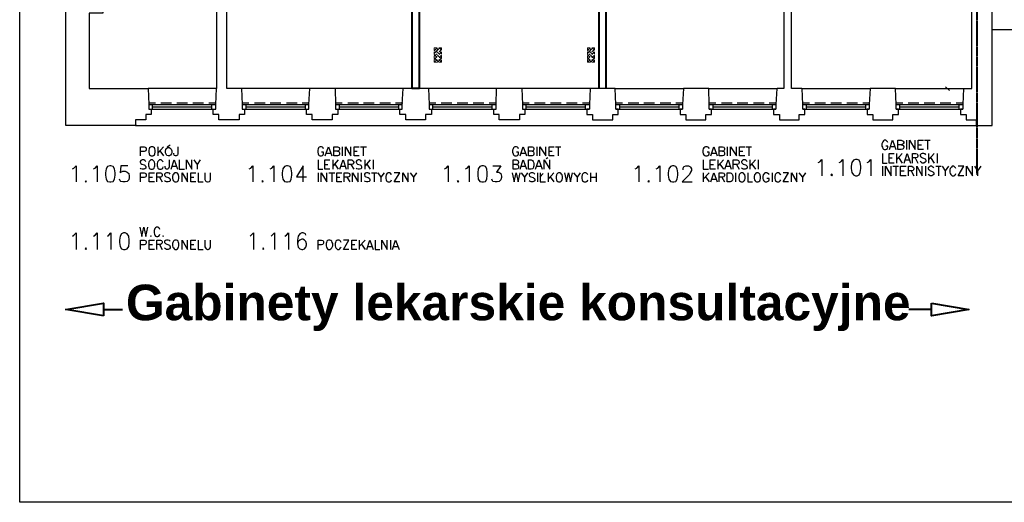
# Model space of a CAD drawing. Header units: millimetres. Extents: x 1 to 17496, y 1 to 30809.
# Tile 53 of 256: x 1887 to 3984, y 11395 to 12424. Entities that reach past the tile are written whole.
import ezdxf

# ---------------------------------------------------------------- set-up
doc = ezdxf.new("R2010")
doc.units = ezdxf.units.MM
doc.linetypes.add('CENTER', pattern=[2, 1.25, -0.25, 0.25, -0.25])
doc.layers.add('0_Przyz_granicze oddziałów', color=6, linetype='CENTER', lineweight=40)
doc.layers.add('SSO_opis pomieszczeń', color=5, linetype='Continuous', lineweight=25)
for name, color, linetype in [('0_Przyz_Opisy oddziałów', 5, 'Continuous'), ('Opisy', 255, 'Continuous'), ('PDF _Geometria', 7, 'Continuous')]:
    doc.layers.add(name, color=color, linetype=linetype)
doc.styles.add('arial', font='arialbd.ttf')

msp = doc.modelspace()

# ---------------------------------------------------------------- linework, layer by layer
at = {"layer": '0_Przyz_granicze oddziałów'}
msp.add_lwpolyline([(3929.9, 14543.8), (3929.9, 13288.1), (3765.9, 13288.1), (3765.9, 12988.8), (3926.1, 12988.8), (3926.1, 12093.9)], dxfattribs=at)
at = {"layer": '0_Przyz_Opisy oddziałów', "lineweight": 40}
for points in [[(2065.3, 11792.4), (1985.3, 11805.9), (2065.3, 11819.3)], [(3829.5, 11819.3), (3908.6, 11805.9), (3829.5, 11792.4)]]:
    msp.add_lwpolyline(points, close=True, dxfattribs=at)
for points in [[(2065.3, 11805.9), (2106.3, 11805.9)], [(3829.5, 11805.9), (3781, 11805.9)]]:
    msp.add_lwpolyline(points, dxfattribs=at)
at = {"layer": 'Opisy', "lineweight": 25}
for points in [[(3736.3, 12161.9), (3735.4, 12163.6), (3733.7, 12165.3), (3732.1, 12167), (3728.7, 12167), (3727, 12165.3), (3725.3, 12163.6), (3724.5, 12161.9), (3723.6, 12159.4), (3723.6, 12154.4), (3724.5, 12151.8), (3725.3, 12149.3), (3727, 12147.6), (3728.7, 12146.8), (3732.1, 12146.8), (3733.7, 12147.6), (3735.4, 12149.3), (3736.3, 12151.8), (3736.3, 12154.4), (3732.1, 12154.4)], [(3739.6, 12146.8), (3746.4, 12167), (3753.1, 12146.8)], [(3764.9, 12156.9), (3767.4, 12156), (3769.1, 12155.2), (3770, 12153.5), (3770, 12151), (3769.1, 12148.5), (3767.4, 12147.6), (3764.9, 12146.8), (3757.3, 12146.8), (3757.3, 12167), (3764.9, 12167), (3767.4, 12165.3), (3769.1, 12164.5), (3770, 12162.8), (3770, 12161.1), (3769.1, 12159.4), (3767.4, 12158.6), (3764.9, 12156.9), (3757.3, 12156.9)], [(3775.8, 12167), (3775.8, 12146.8)], [(3782.6, 12146.8), (3782.6, 12167), (3794.4, 12146.8), (3794.4, 12167)], [(3812.1, 12146.8), (3801.1, 12146.8), (3801.1, 12167), (3812.1, 12167)], [(3814.6, 12167), (3826.4, 12167)], [(3820.5, 12167), (3820.5, 12146.8)], [(2144.5, 12133.5), (2144.5, 12152.9), (2152, 12152.9), (2154.6, 12152), (2155.4, 12151.2), (2156.3, 12149.5), (2156.3, 12146.1), (2155.4, 12144.4), (2154.6, 12143.6), (2152, 12142.8), (2144.5, 12142.8)], [(2181.5, 12152.9), (2181.5, 12133.5)], [(2193.3, 12152.9), (2181.5, 12139.4)], [(2185.7, 12144.4), (2193.3, 12133.5)], [(2200.9, 12152.9), (2207.6, 12157.1)], [(2223.6, 12152.9), (2223.6, 12137.7), (2222.8, 12135.2), (2221.9, 12134.3), (2220.3, 12133.5), (2218.6, 12133.5), (2216.9, 12134.3), (2216, 12135.2), (2215.2, 12137.7), (2215.2, 12139.4)], [(2534.4, 12148.7), (2533.6, 12150.3), (2531.9, 12152), (2530.2, 12152.9), (2526.8, 12152.9), (2525.1, 12152), (2523.5, 12150.3), (2522.6, 12148.7), (2521.8, 12145.3), (2521.8, 12141.1), (2522.6, 12137.7), (2523.5, 12136), (2525.1, 12134.3), (2526.8, 12133.5), (2530.2, 12133.5), (2531.9, 12134.3), (2533.6, 12136), (2534.4, 12137.7), (2534.4, 12141.1), (2530.2, 12141.1)], [(2537.8, 12133.5), (2544.5, 12152.9), (2552.1, 12133.5)], [(2563.9, 12143.6), (2566.4, 12142.8), (2567.3, 12141.9), (2568.1, 12139.4), (2568.1, 12136.9), (2567.3, 12135.2), (2566.4, 12134.3), (2563.9, 12133.5), (2556.3, 12133.5), (2556.3, 12152.9), (2563.9, 12152.9), (2566.4, 12152), (2567.3, 12151.2), (2568.1, 12149.5), (2568.1, 12147), (2567.3, 12145.3), (2566.4, 12144.4), (2563.9, 12143.6), (2556.3, 12143.6)], [(2574, 12152.9), (2574, 12133.5)], [(2580.7, 12133.5), (2580.7, 12152.9), (2592.5, 12133.5), (2592.5, 12152.9)], [(2610.2, 12133.5), (2599.3, 12133.5), (2599.3, 12152.9), (2610.2, 12152.9)], [(2599.3, 12143.6), (2606, 12143.6)], [(2612.7, 12152.9), (2625.4, 12152.9)], [(2618.6, 12152.9), (2618.6, 12133.5)], [(2949.6, 12148.7), (2948.8, 12150.3), (2947.1, 12152), (2945.4, 12152.9), (2942, 12152.9), (2940.4, 12152), (2938.7, 12150.3), (2937.8, 12148.7), (2937, 12145.3), (2937, 12141.1), (2937.8, 12137.7), (2938.7, 12136), (2940.4, 12134.3), (2942, 12133.5), (2945.4, 12133.5), (2947.1, 12134.3), (2948.8, 12136), (2949.6, 12137.7), (2949.6, 12141.1), (2945.4, 12141.1)], [(2953, 12133.5), (2959.7, 12152.9), (2966.5, 12133.5)], [(2978.3, 12143.6), (2980.8, 12142.8), (2981.6, 12141.9), (2982.5, 12139.4), (2982.5, 12136.9), (2981.6, 12135.2), (2980.8, 12134.3), (2978.3, 12133.5), (2970.7, 12133.5), (2970.7, 12152.9), (2978.3, 12152.9), (2980.8, 12152), (2981.6, 12151.2), (2982.5, 12149.5), (2982.5, 12147), (2981.6, 12145.3), (2980.8, 12144.4), (2978.3, 12143.6), (2970.7, 12143.6)], [(2988.4, 12152.9), (2988.4, 12133.5)], [(2995.1, 12133.5), (2995.1, 12152.9), (3007.7, 12133.5), (3007.7, 12152.9)], [(3025.4, 12133.5), (3014.5, 12133.5), (3014.5, 12152.9), (3025.4, 12152.9)], [(3014.5, 12143.6), (3021.2, 12143.6)], [(3028, 12152.9), (3039.7, 12152.9)], [(3033.8, 12152.9), (3033.8, 12133.5)], [(3355.6, 12148.7), (3354.7, 12150.3), (3353.1, 12152), (3351.4, 12152.9), (3348, 12152.9), (3346.3, 12152), (3344.6, 12150.3), (3342.9, 12148.7), (3342.1, 12145.3), (3342.1, 12141.1), (3342.9, 12137.7), (3344.6, 12136), (3346.3, 12134.3), (3348, 12133.5), (3351.4, 12133.5), (3353.1, 12134.3), (3354.7, 12136), (3355.6, 12137.7), (3355.6, 12141.1), (3351.4, 12141.1)], [(3358.9, 12133.5), (3365.7, 12152.9), (3372.4, 12133.5)], [(3384.2, 12143.6), (3386.7, 12142.8), (3387.6, 12141.9), (3388.4, 12139.4), (3388.4, 12136.9), (3387.6, 12135.2), (3386.7, 12134.3), (3384.2, 12133.5), (3376.6, 12133.5), (3376.6, 12152.9), (3384.2, 12152.9), (3386.7, 12152), (3387.6, 12151.2), (3388.4, 12149.5), (3388.4, 12147), (3387.6, 12145.3), (3386.7, 12144.4), (3384.2, 12143.6), (3376.6, 12143.6)], [(3394.3, 12152.9), (3394.3, 12133.5)], [(3401.1, 12133.5), (3401.1, 12152.9), (3413.7, 12133.5), (3413.7, 12152.9)], [(3431.4, 12133.5), (3420.4, 12133.5), (3420.4, 12152.9), (3431.4, 12152.9)], [(3420.4, 12143.6), (3427.2, 12143.6)], [(3433.9, 12152.9), (3445.7, 12152.9)], [(3439.8, 12152.9), (3439.8, 12133.5)], [(3742.2, 12153.5), (3750.6, 12153.5)], [(3801.1, 12156.9), (3807.9, 12156.9)], [(2155.4, 12121.7), (2153.7, 12123.4), (2151.2, 12125.1), (2147.8, 12125.1), (2145.3, 12123.4), (2143.6, 12121.7), (2143.6, 12120), (2144.5, 12118.3), (2145.3, 12117.5), (2147, 12115.8), (2152, 12114.1), (2153.7, 12113.3), (2154.6, 12112.4), (2155.4, 12110.8), (2155.4, 12107.4), (2153.7, 12105.7), (2151.2, 12104.9), (2147.8, 12104.9), (2145.3, 12105.7), (2143.6, 12107.4)], [(2192.5, 12120), (2191.6, 12121.7), (2189.9, 12123.4), (2188.3, 12125.1), (2184.9, 12125.1), (2183.2, 12123.4), (2181.5, 12121.7), (2180.7, 12120), (2179.8, 12117.5), (2179.8, 12112.4), (2180.7, 12109.9), (2181.5, 12107.4), (2183.2, 12105.7), (2184.9, 12104.9), (2188.3, 12104.9), (2189.9, 12105.7), (2191.6, 12107.4), (2192.5, 12109.9)], [(2205.1, 12125.1), (2205.1, 12109.9), (2204.3, 12106.5), (2203.4, 12105.7), (2201.7, 12104.9), (2200, 12104.9), (2198.4, 12105.7), (2197.5, 12106.5), (2196.7, 12109.9), (2196.7, 12111.6)], [(2209.3, 12104.9), (2216, 12125.1), (2222.8, 12104.9)], [(2227, 12125.1), (2227, 12104.9), (2237.9, 12104.9)], [(2242.2, 12104.9), (2242.2, 12125.1), (2253.9, 12104.9), (2253.9, 12125.1)], [(2258.2, 12125.1), (2264.9, 12115), (2264.9, 12104.9)], [(2271.6, 12125.1), (2264.9, 12115)], [(2522.6, 12125.1), (2522.6, 12104.9), (2532.7, 12104.9)], [(2547.9, 12104.9), (2536.9, 12104.9), (2536.9, 12125.1), (2547.9, 12125.1)], [(2540.3, 12139.4), (2548.7, 12139.4)], [(2553.8, 12125.1), (2553.8, 12104.9)], [(2565.6, 12125.1), (2553.8, 12111.6)], [(2568.9, 12104.9), (2575.7, 12125.1), (2582.4, 12104.9)], [(2586.6, 12104.9), (2586.6, 12125.1), (2594.2, 12125.1), (2596.7, 12123.4), (2597.6, 12122.5), (2598.4, 12120.9), (2598.4, 12119.2), (2597.6, 12117.5), (2596.7, 12115.8), (2594.2, 12115), (2586.6, 12115)], [(2615.3, 12121.7), (2613.6, 12123.4), (2611.1, 12125.1), (2607.7, 12125.1), (2605.2, 12123.4), (2603.5, 12121.7), (2603.5, 12120), (2604.3, 12118.3), (2605.2, 12117.5), (2606.8, 12115.8), (2611.9, 12114.1), (2613.6, 12113.3), (2614.4, 12112.4), (2615.3, 12110.8), (2615.3, 12107.4), (2613.6, 12105.7), (2611.1, 12104.9), (2607.7, 12104.9), (2605.2, 12105.7), (2603.5, 12107.4)], [(2622, 12125.1), (2622, 12104.9)], [(2633.8, 12125.1), (2622, 12111.6)], [(2639.7, 12125.1), (2639.7, 12104.9)], [(2945.4, 12115), (2947.9, 12114.1), (2948.8, 12113.3), (2949.6, 12111.6), (2949.6, 12108.2), (2948.8, 12106.5), (2947.9, 12105.7), (2945.4, 12104.9), (2937.8, 12104.9), (2937.8, 12125.1), (2945.4, 12125.1), (2947.9, 12123.4), (2948.8, 12122.5), (2949.6, 12120.9), (2949.6, 12119.2), (2948.8, 12117.5), (2947.9, 12115.8), (2945.4, 12115), (2937.8, 12115)], [(2953, 12104.9), (2959.7, 12125.1), (2966.5, 12104.9)], [(2955.5, 12139.4), (2963.9, 12139.4)], [(2985.8, 12104.9), (2992.6, 12125.1), (3000.2, 12104.9)], [(3004.4, 12104.9), (3004.4, 12125.1), (3016.2, 12104.9), (3016.2, 12125.1)], [(3008.6, 12127.6), (3011.9, 12130.1)], [(3342.9, 12125.1), (3342.9, 12104.9), (3353.9, 12104.9)], [(3369.1, 12104.9), (3358.1, 12104.9), (3358.1, 12125.1), (3369.1, 12125.1)], [(3361.5, 12139.4), (3369.9, 12139.4)], [(3374.1, 12125.1), (3374.1, 12104.9)], [(3385.9, 12125.1), (3374.1, 12111.6)], [(3389.3, 12104.9), (3396, 12125.1), (3402.7, 12104.9)], [(3407, 12104.9), (3407, 12125.1), (3415.4, 12125.1), (3417.9, 12123.4), (3418.7, 12122.5), (3419.6, 12120.9), (3419.6, 12119.2), (3418.7, 12117.5), (3417.9, 12115.8), (3415.4, 12115), (3407, 12115)], [(3436.4, 12121.7), (3434.7, 12123.4), (3432.2, 12125.1), (3428.9, 12125.1), (3426.3, 12123.4), (3424.6, 12121.7), (3424.6, 12120), (3425.5, 12118.3), (3426.3, 12117.5), (3428, 12115.8), (3433.1, 12114.1), (3434.7, 12113.3), (3435.6, 12112.4), (3436.4, 12110.8), (3436.4, 12107.4), (3434.7, 12105.7), (3432.2, 12104.9), (3428.9, 12104.9), (3426.3, 12105.7), (3424.6, 12107.4)], [(3442.3, 12125.1), (3442.3, 12104.9)], [(3454.1, 12125.1), (3442.3, 12111.6)], [(3460, 12125.1), (3460, 12104.9)], [(3588, 12119), (3591.4, 12120.7), (3595.6, 12125.7), (3595.6, 12091.2)], [(3632.7, 12119), (3636, 12120.7), (3640.2, 12125.7), (3640.2, 12091.2)], [(3692.5, 12119), (3695.8, 12120.7), (3700, 12125.7), (3700, 12091.2)], [(3724.5, 12138.3), (3724.5, 12118.1), (3734.6, 12118.1)], [(3749.7, 12118.1), (3738.8, 12118.1), (3738.8, 12138.3), (3749.7, 12138.3)], [(3738.8, 12129.1), (3745.5, 12129.1)], [(3754.8, 12138.3), (3754.8, 12118.1)], [(3766.6, 12138.3), (3754.8, 12124.9)], [(3759, 12129.9), (3766.6, 12118.1)], [(3770.8, 12118.1), (3777.5, 12138.3), (3784.3, 12118.1)], [(3773.3, 12124.9), (3781.7, 12124.9)], [(3788.5, 12118.1), (3788.5, 12138.3), (3796.1, 12138.3), (3798.6, 12137.5), (3799.4, 12136.7), (3800.3, 12134.1), (3800.3, 12132.5), (3799.4, 12130.8), (3798.6, 12129.9), (3796.1, 12129.1), (3788.5, 12129.1)], [(3794.4, 12129.1), (3800.3, 12118.1)], [(3817.1, 12135.8), (3815.4, 12137.5), (3812.9, 12138.3), (3809.5, 12138.3), (3807, 12137.5), (3805.3, 12135.8), (3805.3, 12133.3), (3806.2, 12131.6), (3807, 12130.8), (3808.7, 12129.9), (3813.7, 12128.2), (3815.4, 12127.4), (3816.3, 12125.7), (3817.1, 12124), (3817.1, 12121.5), (3815.4, 12119.8), (3812.9, 12118.1), (3809.5, 12118.1), (3807, 12119.8), (3805.3, 12121.5)], [(3823, 12138.3), (3823, 12118.1)], [(3834.8, 12138.3), (3823, 12124.9)], [(3827.2, 12129.9), (3834.8, 12118.1)], [(3841.5, 12138.3), (3841.5, 12118.1)], [(1999.6, 12105.7), (2002.1, 12107.4), (2007.2, 12112.4), (2007.2, 12077.9)], [(2044.2, 12105.7), (2047.6, 12107.4), (2051.8, 12112.4), (2051.8, 12077.9)], [(2117.5, 12112.4), (2102.3, 12112.4), (2100.7, 12097.3), (2102.3, 12099), (2106.6, 12100.6), (2111.6, 12100.6), (2115.8, 12099), (2119.2, 12095.6), (2120, 12090.5), (2120, 12087.2), (2119.2, 12082.1), (2115.8, 12078.7), (2111.6, 12077.9), (2106.6, 12077.9), (2102.3, 12078.7), (2100.7, 12080.4), (2099.8, 12083.8)], [(2211.8, 12111.6), (2220.3, 12111.6)], [(2376.1, 12105.7), (2379.4, 12107.4), (2383.7, 12112.4), (2383.7, 12077.9)], [(2420.7, 12105.7), (2424.1, 12107.4), (2428.3, 12112.4), (2428.3, 12077.9)], [(2490.6, 12077.9), (2490.6, 12112.4), (2476.3, 12088.9), (2498.2, 12088.9)], [(2536.9, 12115), (2543.7, 12115)], [(2558, 12115.8), (2565.6, 12104.9)], [(2571.5, 12111.6), (2579.9, 12111.6)], [(2592.5, 12115), (2598.4, 12104.9)], [(2626.2, 12115.8), (2633.8, 12104.9)], [(2792.1, 12105.7), (2795.5, 12107.4), (2799.7, 12112.4), (2799.7, 12077.9)], [(2836.8, 12105.7), (2840.1, 12107.4), (2844.3, 12112.4), (2844.3, 12077.9)], [(2894.9, 12112.4), (2911.7, 12112.4), (2902.5, 12099), (2907.5, 12099), (2910, 12097.3), (2911.7, 12095.6), (2913.4, 12090.5), (2913.4, 12087.2), (2911.7, 12082.1), (2908.4, 12078.7), (2904.1, 12077.9), (2899.9, 12077.9), (2894.9, 12078.7), (2894, 12080.4), (2892.4, 12083.8)], [(2955.5, 12111.6), (2963.9, 12111.6)], [(2988.4, 12111.6), (2996.8, 12111.6)], [(3198.1, 12105.7), (3201.5, 12107.4), (3205.7, 12112.4), (3205.7, 12077.9)], [(3242.7, 12105.7), (3246.1, 12107.4), (3250.3, 12112.4), (3250.3, 12077.9)], [(3300, 12104), (3300, 12105.7), (3300.8, 12109.1), (3302.5, 12110.8), (3305.9, 12112.4), (3311.8, 12112.4), (3314.3, 12110.8), (3316, 12109.1), (3317.7, 12105.7), (3317.7, 12102.3), (3316, 12099), (3313.5, 12093.9), (3298.3, 12077.9), (3319.4, 12077.9)], [(3358.1, 12115), (3364.8, 12115)], [(3378.3, 12115.8), (3385.9, 12104.9)], [(3391.8, 12111.6), (3400.2, 12111.6)], [(3413.7, 12115), (3419.6, 12104.9)], [(3446.5, 12115.8), (3454.1, 12104.9)], [(3724.5, 12111.4), (3724.5, 12091.2)], [(3731.2, 12091.2), (3731.2, 12111.4), (3743, 12091.2), (3743, 12111.4)], [(3747.2, 12111.4), (3759, 12111.4)], [(3753.1, 12111.4), (3753.1, 12091.2)], [(3775, 12091.2), (3763.2, 12091.2), (3763.2, 12111.4), (3775, 12111.4)], [(3780.1, 12091.2), (3780.1, 12111.4), (3787.6, 12111.4), (3790.2, 12109.7), (3791, 12108.9), (3791.8, 12107.2), (3791.8, 12105.5), (3791, 12103.8), (3790.2, 12102.1), (3787.6, 12101.3), (3780.1, 12101.3)], [(3797.7, 12091.2), (3797.7, 12111.4), (3809.5, 12091.2), (3809.5, 12111.4)], [(3816.3, 12111.4), (3816.3, 12091.2)], [(3834, 12108), (3832.3, 12109.7), (3829.7, 12111.4), (3826.4, 12111.4), (3823.9, 12109.7), (3822.2, 12108), (3822.2, 12106.3), (3823, 12104.7), (3823.9, 12103.8), (3825.5, 12102.1), (3830.6, 12100.4), (3832.3, 12099.6), (3833.1, 12098.8), (3834, 12097.1), (3834, 12093.7), (3832.3, 12092), (3829.7, 12091.2), (3826.4, 12091.2), (3823.9, 12092), (3822.2, 12093.7)], [(3838.2, 12111.4), (3850, 12111.4)], [(3844.1, 12111.4), (3844.1, 12091.2)], [(3851.6, 12111.4), (3858.4, 12101.3), (3858.4, 12091.2)], [(3865.1, 12111.4), (3858.4, 12101.3)], [(3881.1, 12106.3), (3880.3, 12108), (3878.6, 12109.7), (3876.9, 12111.4), (3873.5, 12111.4), (3871.9, 12109.7), (3870.2, 12108), (3869.3, 12106.3), (3868.5, 12103.8), (3868.5, 12098.8), (3869.3, 12096.2), (3870.2, 12093.7), (3871.9, 12092), (3873.5, 12091.2), (3876.9, 12091.2), (3878.6, 12092), (3880.3, 12093.7), (3881.1, 12096.2)], [(3898, 12091.2), (3886.2, 12091.2), (3898, 12111.4), (3886.2, 12111.4)], [(3903.9, 12091.2), (3903.9, 12111.4), (3916.5, 12091.2), (3916.5, 12111.4)], [(3920.7, 12111.4), (3927.4, 12101.3), (3927.4, 12091.2)], [(3934.2, 12111.4), (3927.4, 12101.3)], [(2144.5, 12077.9), (2144.5, 12097.3), (2152, 12097.3), (2154.6, 12096.4), (2155.4, 12095.6), (2156.3, 12093.9), (2156.3, 12090.5), (2155.4, 12088.9), (2154.6, 12088), (2152, 12087.2), (2144.5, 12087.2)], [(2173.9, 12077.9), (2163, 12077.9), (2163, 12097.3), (2173.9, 12097.3)], [(2163, 12088), (2169.7, 12088)], [(2179, 12077.9), (2179, 12097.3), (2186.6, 12097.3), (2189.1, 12096.4), (2189.9, 12095.6), (2190.8, 12093.9), (2190.8, 12091.4), (2189.9, 12089.7), (2189.1, 12088.9), (2186.6, 12088), (2179, 12088)], [(2184.9, 12088), (2190.8, 12077.9)], [(2207.6, 12094.7), (2205.9, 12096.4), (2203.4, 12097.3), (2200, 12097.3), (2197.5, 12096.4), (2195.8, 12094.7), (2195.8, 12093.1), (2196.7, 12090.5), (2197.5, 12089.7), (2199.2, 12088.9), (2204.3, 12087.2), (2205.9, 12086.3), (2206.8, 12085.5), (2207.6, 12083), (2207.6, 12080.4), (2205.9, 12078.7), (2203.4, 12077.9), (2200, 12077.9), (2197.5, 12078.7), (2195.8, 12080.4)], [(2232.9, 12077.9), (2232.9, 12097.3), (2244.7, 12077.9), (2244.7, 12097.3)], [(2262.4, 12077.9), (2251.4, 12077.9), (2251.4, 12097.3), (2262.4, 12097.3)], [(2251.4, 12088), (2258.2, 12088)], [(2267.4, 12097.3), (2267.4, 12077.9), (2277.5, 12077.9)], [(2281.7, 12097.3), (2281.7, 12083), (2282.6, 12080.4), (2284.3, 12078.7), (2286.8, 12077.9), (2288.5, 12077.9), (2291, 12078.7), (2292.7, 12080.4), (2293.5, 12083), (2293.5, 12097.3)], [(2522.6, 12097.3), (2522.6, 12077.9)], [(2529.4, 12077.9), (2529.4, 12097.3), (2541.1, 12077.9), (2541.1, 12097.3)], [(2545.4, 12097.3), (2558, 12097.3)], [(2552.1, 12097.3), (2552.1, 12077.9)], [(2573.2, 12077.9), (2562.2, 12077.9), (2562.2, 12097.3), (2573.2, 12097.3)], [(2562.2, 12088), (2568.9, 12088)], [(2578.2, 12077.9), (2578.2, 12097.3), (2585.8, 12097.3), (2588.3, 12096.4), (2589.2, 12095.6), (2590, 12093.9), (2590, 12091.4), (2589.2, 12089.7), (2588.3, 12088.9), (2585.8, 12088), (2578.2, 12088)], [(2584.1, 12088), (2590, 12077.9)], [(2595.9, 12077.9), (2595.9, 12097.3), (2607.7, 12077.9), (2607.7, 12097.3)], [(2614.4, 12097.3), (2614.4, 12077.9)], [(2632.9, 12094.7), (2631.3, 12096.4), (2628.7, 12097.3), (2625.4, 12097.3), (2622.8, 12096.4), (2621.2, 12094.7), (2621.2, 12093.1), (2622, 12090.5), (2622.8, 12089.7), (2624.5, 12088.9), (2629.6, 12087.2), (2631.3, 12086.3), (2632.1, 12085.5), (2632.9, 12083), (2632.9, 12080.4), (2631.3, 12078.7), (2628.7, 12077.9), (2625.4, 12077.9), (2622.8, 12078.7), (2621.2, 12080.4)], [(2636.3, 12097.3), (2648.1, 12097.3)], [(2642.2, 12097.3), (2642.2, 12077.9)], [(2649.8, 12097.3), (2656.5, 12088), (2656.5, 12077.9)], [(2663.3, 12097.3), (2656.5, 12088)], [(2679.3, 12093.1), (2678.4, 12094.7), (2676.7, 12096.4), (2675.1, 12097.3), (2671.7, 12097.3), (2670, 12096.4), (2668.3, 12094.7), (2667.5, 12093.1), (2666.6, 12089.7), (2666.6, 12085.5), (2667.5, 12082.1), (2668.3, 12080.4), (2670, 12078.7), (2671.7, 12077.9), (2675.1, 12077.9), (2676.7, 12078.7), (2678.4, 12080.4), (2679.3, 12082.1)], [(2697, 12077.9), (2684.3, 12077.9), (2697, 12097.3), (2684.3, 12097.3)], [(2702.9, 12077.9), (2702.9, 12097.3), (2714.6, 12077.9), (2714.6, 12097.3)], [(2718.9, 12097.3), (2725.6, 12088), (2725.6, 12077.9)], [(2732.3, 12097.3), (2725.6, 12088)], [(2936.1, 12097.3), (2940.4, 12077.9), (2944.6, 12097.3), (2948.8, 12077.9), (2953, 12097.3)], [(2955.5, 12097.3), (2962.3, 12088), (2962.3, 12077.9)], [(2969, 12097.3), (2962.3, 12088)], [(2984.2, 12094.7), (2982.5, 12096.4), (2979.9, 12097.3), (2976.6, 12097.3), (2974, 12096.4), (2972.4, 12094.7), (2972.4, 12093.1), (2973.2, 12090.5), (2974, 12089.7), (2975.7, 12088.9), (2980.8, 12087.2), (2982.5, 12086.3), (2983.3, 12085.5), (2984.2, 12083), (2984.2, 12080.4), (2982.5, 12078.7), (2979.9, 12077.9), (2976.6, 12077.9), (2974, 12078.7), (2972.4, 12080.4)], [(2990.1, 12097.3), (2990.1, 12077.9)], [(2995.1, 12088), (3001.8, 12095.6)], [(2995.9, 12097.3), (2995.9, 12077.9), (3006.9, 12077.9)], [(3012.8, 12097.3), (3012.8, 12077.9)], [(3024.6, 12097.3), (3012.8, 12083.8)], [(3017, 12088.9), (3024.6, 12077.9)], [(3047.3, 12097.3), (3051.5, 12077.9), (3055.7, 12097.3), (3060, 12077.9), (3064.2, 12097.3)], [(3066.7, 12097.3), (3074.3, 12088), (3074.3, 12077.9)], [(3081, 12097.3), (3074.3, 12088)], [(3097, 12093.1), (3096.2, 12094.7), (3094.5, 12096.4), (3092.8, 12097.3), (3089.4, 12097.3), (3087.7, 12096.4), (3086.1, 12094.7), (3085.2, 12093.1), (3084.4, 12089.7), (3084.4, 12085.5), (3085.2, 12082.1), (3086.1, 12080.4), (3087.7, 12078.7), (3089.4, 12077.9), (3092.8, 12077.9), (3094.5, 12078.7), (3096.2, 12080.4), (3097, 12082.1)], [(3102.9, 12097.3), (3102.9, 12077.9)], [(3102.9, 12088), (3114.7, 12088)], [(3114.7, 12097.3), (3114.7, 12077.9)], [(3342.9, 12097.3), (3342.9, 12077.9)], [(3355.6, 12097.3), (3342.9, 12083.8)], [(3348, 12088.9), (3355.6, 12077.9)], [(3358.9, 12077.9), (3365.7, 12097.3), (3372.4, 12077.9)], [(3361.5, 12083.8), (3369.9, 12083.8)], [(3376.6, 12077.9), (3376.6, 12097.3), (3384.2, 12097.3), (3386.7, 12096.4), (3387.6, 12095.6), (3388.4, 12093.9), (3388.4, 12091.4), (3387.6, 12089.7), (3386.7, 12088.9), (3384.2, 12088), (3376.6, 12088)], [(3382.5, 12088), (3388.4, 12077.9)], [(3412, 12097.3), (3412, 12077.9)], [(3438.1, 12097.3), (3438.1, 12077.9), (3448.2, 12077.9)], [(3483.6, 12093.1), (3482.8, 12094.7), (3480.2, 12096.4), (3478.5, 12097.3), (3475.2, 12097.3), (3473.5, 12096.4), (3471.8, 12094.7), (3471, 12093.1), (3470.1, 12089.7), (3470.1, 12085.5), (3471, 12082.1), (3471.8, 12080.4), (3473.5, 12078.7), (3475.2, 12077.9), (3478.5, 12077.9), (3480.2, 12078.7), (3482.8, 12080.4), (3483.6, 12082.1), (3483.6, 12085.5), (3478.5, 12085.5)], [(3489.5, 12097.3), (3489.5, 12077.9)], [(3508, 12093.1), (3507.2, 12094.7), (3505.5, 12096.4), (3503.8, 12097.3), (3500.4, 12097.3), (3498.8, 12096.4), (3497.1, 12094.7), (3496.2, 12093.1), (3495.4, 12089.7), (3495.4, 12085.5), (3496.2, 12082.1), (3497.1, 12080.4), (3498.8, 12078.7), (3500.4, 12077.9), (3503.8, 12077.9), (3505.5, 12078.7), (3507.2, 12080.4), (3508, 12082.1)], [(3524.9, 12077.9), (3513.1, 12077.9), (3524.9, 12097.3), (3513.1, 12097.3)], [(3530.8, 12077.9), (3530.8, 12097.3), (3542.6, 12077.9), (3542.6, 12097.3)], [(3546.8, 12097.3), (3554.3, 12088), (3554.3, 12077.9)], [(3561.1, 12097.3), (3554.3, 12088)], [(3763.2, 12101.3), (3770.8, 12101.3)], [(3786, 12101.3), (3791.8, 12091.2)], [(2142.8, 11981.9), (2147, 11961.7), (2151.2, 11981.9), (2155.4, 11961.7), (2159.6, 11981.9)], [(2185.7, 11976.8), (2184.9, 11978.5), (2183.2, 11980.2), (2181.5, 11981.9), (2178.1, 11981.9), (2176.5, 11980.2), (2174.8, 11978.5), (2173.9, 11976.8), (2173.1, 11974.3), (2173.1, 11969.3), (2173.9, 11966.7), (2174.8, 11964.2), (2176.5, 11962.5), (2178.1, 11961.7), (2181.5, 11961.7), (2183.2, 11962.5), (2184.9, 11964.2), (2185.7, 11966.7)], [(1999.6, 11962.5), (2002.1, 11964.2), (2007.2, 11969.3), (2007.2, 11933.9)], [(2044.2, 11962.5), (2047.6, 11964.2), (2051.8, 11969.3), (2051.8, 11933.9)], [(2073.7, 11962.5), (2077.1, 11964.2), (2081.3, 11969.3), (2081.3, 11933.9)], [(2377.8, 11962.5), (2380.3, 11964.2), (2385.3, 11969.3), (2385.3, 11933.9)], [(2422.4, 11962.5), (2424.9, 11964.2), (2430, 11969.3), (2430, 11933.9)], [(2451.9, 11962.5), (2455.2, 11964.2), (2459.5, 11969.3), (2459.5, 11933.9)], [(2496.5, 11964.2), (2495.7, 11967.6), (2490.6, 11969.3), (2488.1, 11969.3), (2483.9, 11967.6), (2480.5, 11962.5), (2478.8, 11954.1), (2478.8, 11945.7), (2480.5, 11938.9), (2483.9, 11935.6), (2488.1, 11933.9), (2489.8, 11933.9), (2494, 11935.6), (2496.5, 11938.9), (2498.2, 11944), (2498.2, 11945.7), (2496.5, 11950.7), (2494, 11954.1), (2489.8, 11955.8), (2488.1, 11955.8), (2483.9, 11954.1), (2480.5, 11950.7), (2478.8, 11945.7)], [(2144.5, 11933.9), (2144.5, 11954.1), (2152, 11954.1), (2154.6, 11953.3), (2155.4, 11952.4), (2156.3, 11950.7), (2156.3, 11947.4), (2155.4, 11945.7), (2154.6, 11944.8), (2152, 11944), (2144.5, 11944)], [(2173.9, 11933.9), (2163, 11933.9), (2163, 11954.1), (2173.9, 11954.1)], [(2163, 11944.8), (2169.7, 11944.8)], [(2179, 11933.9), (2179, 11954.1), (2186.6, 11954.1), (2189.1, 11953.3), (2189.9, 11952.4), (2190.8, 11950.7), (2190.8, 11948.2), (2189.9, 11946.5), (2189.1, 11945.7), (2186.6, 11944.8), (2179, 11944.8)], [(2184.9, 11944.8), (2190.8, 11933.9)], [(2207.6, 11951.6), (2205.9, 11953.3), (2203.4, 11954.1), (2200, 11954.1), (2197.5, 11953.3), (2195.8, 11951.6), (2195.8, 11949), (2196.7, 11947.4), (2197.5, 11946.5), (2199.2, 11945.7), (2204.3, 11944), (2205.9, 11943.1), (2206.8, 11941.5), (2207.6, 11939.8), (2207.6, 11937.3), (2205.9, 11935.6), (2203.4, 11933.9), (2200, 11933.9), (2197.5, 11935.6), (2195.8, 11937.3)], [(2232.9, 11933.9), (2232.9, 11954.1), (2244.7, 11933.9), (2244.7, 11954.1)], [(2262.4, 11933.9), (2251.4, 11933.9), (2251.4, 11954.1), (2262.4, 11954.1)], [(2251.4, 11944.8), (2258.2, 11944.8)], [(2267.4, 11954.1), (2267.4, 11933.9), (2277.5, 11933.9)], [(2281.7, 11954.1), (2281.7, 11939.8), (2282.6, 11937.3), (2284.3, 11935.6), (2286.8, 11933.9), (2288.5, 11933.9), (2291, 11935.6), (2292.7, 11937.3), (2293.5, 11939.8), (2293.5, 11954.1)], [(2522.6, 11933.9), (2522.6, 11954.1), (2530.2, 11954.1), (2532.7, 11953.3), (2533.6, 11952.4), (2534.4, 11950.7), (2534.4, 11947.4), (2533.6, 11945.7), (2532.7, 11944.8), (2530.2, 11944), (2522.6, 11944)], [(2571.5, 11949), (2570.6, 11951.6), (2568.9, 11953.3), (2567.3, 11954.1), (2563.9, 11954.1), (2562.2, 11953.3), (2560.5, 11951.6), (2559.7, 11949), (2558.8, 11946.5), (2558.8, 11941.5), (2559.7, 11938.9), (2560.5, 11937.3), (2562.2, 11935.6), (2563.9, 11933.9), (2567.3, 11933.9), (2568.9, 11935.6), (2570.6, 11937.3), (2571.5, 11938.9)], [(2588.3, 11933.9), (2576.5, 11933.9), (2588.3, 11954.1), (2576.5, 11954.1)], [(2605.2, 11933.9), (2594.2, 11933.9), (2594.2, 11954.1), (2605.2, 11954.1)], [(2594.2, 11944.8), (2600.9, 11944.8)], [(2610.2, 11954.1), (2610.2, 11933.9)], [(2622.8, 11954.1), (2610.2, 11940.6)], [(2614.4, 11945.7), (2622.8, 11933.9)], [(2626.2, 11933.9), (2632.9, 11954.1), (2639.7, 11933.9)], [(2628.7, 11940.6), (2637.2, 11940.6)], [(2643.9, 11954.1), (2643.9, 11933.9), (2654, 11933.9)], [(2658.2, 11933.9), (2658.2, 11954.1), (2670, 11933.9), (2670, 11954.1)], [(2676.7, 11954.1), (2676.7, 11933.9)], [(2681, 11933.9), (2687.7, 11954.1), (2695.3, 11933.9)], [(2683.5, 11940.6), (2692.7, 11940.6)]]:
    msp.add_lwpolyline(points, dxfattribs=at)
for points in [[(2167.2, 12152.9), (2165.5, 12152), (2163.8, 12150.3), (2163, 12148.7), (2162.1, 12145.3), (2162.1, 12141.1), (2163, 12137.7), (2163.8, 12136), (2165.5, 12134.3), (2167.2, 12133.5), (2170.6, 12133.5), (2172.3, 12134.3), (2173.9, 12136), (2174.8, 12137.7), (2175.6, 12141.1), (2175.6, 12145.3), (2174.8, 12148.7), (2173.9, 12150.3), (2172.3, 12152), (2170.6, 12152.9)], [(2166.4, 12125.1), (2164.7, 12123.4), (2163, 12121.7), (2162.1, 12120), (2161.3, 12117.5), (2161.3, 12112.4), (2162.1, 12109.9), (2163, 12107.4), (2164.7, 12105.7), (2166.4, 12104.9), (2169.7, 12104.9), (2171.4, 12105.7), (2173.1, 12107.4), (2173.9, 12109.9), (2174.8, 12112.4), (2174.8, 12117.5), (2173.9, 12120), (2173.1, 12121.7), (2171.4, 12123.4), (2169.7, 12125.1)], [(2970.7, 12104.9), (2970.7, 12125.1), (2976.6, 12125.1), (2979.1, 12123.4), (2980.8, 12121.7), (2981.6, 12120), (2982.5, 12117.5), (2982.5, 12112.4), (2981.6, 12109.9), (2980.8, 12107.4), (2979.1, 12105.7), (2976.6, 12104.9)], [(3667.2, 12125.7), (3663, 12124), (3659.6, 12119), (3657.9, 12111.4), (3657.9, 12106.3), (3659.6, 12097.9), (3663, 12092.9), (3667.2, 12091.2), (3670.6, 12091.2), (3674.8, 12092.9), (3677.3, 12097.9), (3679, 12106.3), (3679, 12111.4), (3677.3, 12119), (3674.8, 12124), (3670.6, 12125.7)], [(2078.8, 12112.4), (2073.7, 12110.8), (2071.2, 12105.7), (2069.5, 12097.3), (2069.5, 12092.2), (2071.2, 12083.8), (2073.7, 12078.7), (2078.8, 12077.9), (2081.3, 12077.9), (2086.3, 12078.7), (2088.9, 12083.8), (2090.6, 12092.2), (2090.6, 12097.3), (2088.9, 12105.7), (2086.3, 12110.8), (2081.3, 12112.4)], [(2455.2, 12112.4), (2451, 12110.8), (2447.7, 12105.7), (2446, 12097.3), (2446, 12092.2), (2447.7, 12083.8), (2451, 12078.7), (2455.2, 12077.9), (2457.8, 12077.9), (2462.8, 12078.7), (2465.3, 12083.8), (2467, 12092.2), (2467, 12097.3), (2465.3, 12105.7), (2462.8, 12110.8), (2457.8, 12112.4)], [(2871.3, 12112.4), (2867.1, 12110.8), (2863.7, 12105.7), (2862.9, 12097.3), (2862.9, 12092.2), (2863.7, 12083.8), (2867.1, 12078.7), (2871.3, 12077.9), (2874.7, 12077.9), (2878.9, 12078.7), (2882.2, 12083.8), (2883.1, 12092.2), (2883.1, 12097.3), (2882.2, 12105.7), (2878.9, 12110.8), (2874.7, 12112.4)], [(3277.3, 12112.4), (3273, 12110.8), (3269.7, 12105.7), (3268, 12097.3), (3268, 12092.2), (3269.7, 12083.8), (3273, 12078.7), (3277.3, 12077.9), (3280.6, 12077.9), (3284.8, 12078.7), (3287.4, 12083.8), (3289, 12092.2), (3289, 12097.3), (3287.4, 12105.7), (3284.8, 12110.8), (3280.6, 12112.4)], [(2217.7, 12097.3), (2216, 12096.4), (2214.4, 12094.7), (2213.5, 12093.1), (2212.7, 12089.7), (2212.7, 12085.5), (2213.5, 12082.1), (2214.4, 12080.4), (2216, 12078.7), (2217.7, 12077.9), (2221.1, 12077.9), (2222.8, 12078.7), (2224.5, 12080.4), (2225.3, 12082.1), (2226.2, 12085.5), (2226.2, 12089.7), (2225.3, 12093.1), (2224.5, 12094.7), (2222.8, 12096.4), (2221.1, 12097.3)], [(3034.7, 12097.3), (3033, 12096.4), (3031.3, 12094.7), (3030.5, 12093.1), (3029.6, 12089.7), (3029.6, 12085.5), (3030.5, 12082.1), (3031.3, 12080.4), (3033, 12078.7), (3034.7, 12077.9), (3038.1, 12077.9), (3039.7, 12078.7), (3041.4, 12080.4), (3042.3, 12082.1), (3043.1, 12085.5), (3043.1, 12089.7), (3042.3, 12093.1), (3041.4, 12094.7), (3039.7, 12096.4), (3038.1, 12097.3)], [(3394.3, 12077.9), (3394.3, 12097.3), (3400.2, 12097.3), (3402.7, 12096.4), (3404.4, 12094.7), (3405.3, 12093.1), (3406.1, 12089.7), (3406.1, 12085.5), (3405.3, 12082.1), (3404.4, 12080.4), (3402.7, 12078.7), (3400.2, 12077.9)], [(3423.8, 12097.3), (3422.1, 12096.4), (3420.4, 12094.7), (3419.6, 12093.1), (3418.7, 12089.7), (3418.7, 12085.5), (3419.6, 12082.1), (3420.4, 12080.4), (3422.1, 12078.7), (3423.8, 12077.9), (3427.2, 12077.9), (3428.9, 12078.7), (3430.5, 12080.4), (3431.4, 12082.1), (3432.2, 12085.5), (3432.2, 12089.7), (3431.4, 12093.1), (3430.5, 12094.7), (3428.9, 12096.4), (3427.2, 12097.3)], [(3456.6, 12097.3), (3455, 12096.4), (3453.3, 12094.7), (3452.4, 12093.1), (3451.6, 12089.7), (3451.6, 12085.5), (3452.4, 12082.1), (3453.3, 12080.4), (3455, 12078.7), (3456.6, 12077.9), (3460, 12077.9), (3461.7, 12078.7), (3463.4, 12080.4), (3464.2, 12082.1), (3465.1, 12085.5), (3465.1, 12089.7), (3464.2, 12093.1), (3463.4, 12094.7), (3461.7, 12096.4), (3460, 12097.3)], [(3616.7, 12094.6), (3615, 12092.9), (3616.7, 12091.2), (3618.4, 12092.9)], [(2028.2, 12080.4), (2026.5, 12078.7), (2028.2, 12077.9), (2029.1, 12078.7)], [(2404.7, 12080.4), (2403, 12078.7), (2404.7, 12077.9), (2405.5, 12078.7)], [(2820.8, 12080.4), (2819.1, 12078.7), (2820.8, 12077.9), (2822.4, 12078.7)], [(3226.7, 12080.4), (3225, 12078.7), (3226.7, 12077.9), (3228.4, 12078.7)], [(2108.2, 11969.3), (2104, 11967.6), (2100.7, 11962.5), (2099.8, 11954.1), (2099.8, 11949), (2100.7, 11940.6), (2104, 11935.6), (2108.2, 11933.9), (2111.6, 11933.9), (2115.8, 11935.6), (2119.2, 11940.6), (2120, 11949), (2120, 11954.1), (2119.2, 11962.5), (2115.8, 11967.6), (2111.6, 11969.3)], [(2166.4, 11963.4), (2165.5, 11962.5), (2166.4, 11961.7), (2167.2, 11962.5)], [(2192.5, 11963.4), (2191.6, 11962.5), (2192.5, 11961.7), (2193.3, 11962.5)], [(2028.2, 11937.3), (2026.5, 11935.6), (2028.2, 11933.9), (2029.1, 11935.6)], [(2217.7, 11954.1), (2216, 11953.3), (2214.4, 11951.6), (2213.5, 11949), (2212.7, 11946.5), (2212.7, 11941.5), (2213.5, 11938.9), (2214.4, 11937.3), (2216, 11935.6), (2217.7, 11933.9), (2221.1, 11933.9), (2222.8, 11935.6), (2224.5, 11937.3), (2225.3, 11938.9), (2226.2, 11941.5), (2226.2, 11946.5), (2225.3, 11949), (2224.5, 11951.6), (2222.8, 11953.3), (2221.1, 11954.1)], [(2405.5, 11937.3), (2404.7, 11935.6), (2405.5, 11933.9), (2407.2, 11935.6)], [(2544.5, 11954.1), (2542.8, 11953.3), (2541.1, 11951.6), (2540.3, 11949), (2539.5, 11946.5), (2539.5, 11941.5), (2540.3, 11938.9), (2541.1, 11937.3), (2542.8, 11935.6), (2544.5, 11933.9), (2547.9, 11933.9), (2549.6, 11935.6), (2552.1, 11937.3), (2552.9, 11938.9), (2553.8, 11941.5), (2553.8, 11946.5), (2552.9, 11949), (2552.1, 11951.6), (2549.6, 11953.3), (2547.9, 11954.1)]]:
    msp.add_lwpolyline(points, close=True, dxfattribs=at)
msp.add_ellipse((2204.3, 12142.3), major_axis=(0, 9.14), ratio=0.758288, start_param=0.245613, end_param=6.528798, dxfattribs=at)
at = {"layer": 'PDF _Geometria'}
msp.add_lwpolyline([(1887, 15398.1), (14038.1, 15398.1), (14038.1, 11395.3), (1887, 11395.3)], close=True, dxfattribs=at)
at = {"layer": 'PDF _Geometria', "lineweight": 40}
msp.add_lwpolyline([(2723.1, 12947.9), (2738.2, 12947.9), (2738.2, 12276.7), (2723.1, 12276.7), (2723.1, 12684.3), (2517.6, 12684.3), (2517.6, 12699.5), (2723.1, 12699.5)], close=True, dxfattribs=at)
at = {"layer": 'PDF _Geometria', "lineweight": 25}
for points in [[(3552.7, 12276.7), (3530.8, 12276.7), (3530.8, 12787.9), (3514.8, 12787.9), (3514.8, 12276.7), (3500.4, 12276.7)], [(3752.3, 12276.7), (3698.4, 12276.7), (3696.7, 12243), (3696.7, 12232.9), (3692.5, 12232.9), (3692.5, 12221.9), (3704.3, 12221.9), (3704.3, 12210.1), (3725.3, 12210.1), (3747.2, 12210.1), (3747.2, 12221.9), (3759, 12221.9), (3759, 12232.9), (3753.9, 12232.9), (3753.9, 12243), (3752.3, 12276.7), (3897.1, 12276.7), (3896.3, 12243), (3896.3, 12232.9), (3891.2, 12232.9), (3891.2, 12221.9), (3903, 12221.9), (3903, 12210.1), (3924.1, 12210.1), (3924.1, 12198.3), (3958.6, 12198.3), (3958.6, 12777.8)], [(3897.1, 12276.7), (3914.8, 12276.7), (3914.8, 12777.8), (3984.7, 12777.8), (3984.7, 12473.7), (4020.1, 12473.7), (4020.1, 12402.2), (3958.6, 12402.2)], [(2358.4, 12276.7), (2328.1, 12276.7), (2328.1, 12712.9), (2306.2, 12712.9), (2306.2, 12276.7)], [(2136, 12198.3), (1985.3, 12198.3), (1985.3, 12447.6), (1997.9, 12447.6), (1997.9, 12468.7), (2009.7, 12468.7), (2009.7, 12481.3), (2020.7, 12481.3), (2020.7, 12476.3), (2030.8, 12476.3), (2064.4, 12474.6), (2064.4, 12437.5), (2035, 12437.5), (2035, 12276.7), (2160.5, 12276.7)], [(3102.1, 12276.7), (2956.4, 12276.7), (2958, 12243), (2958, 12232.9), (2963.1, 12232.9), (2963.1, 12221.9), (2951.3, 12221.9), (2951.3, 12210.1), (2929.4, 12210.1), (2908.4, 12210.1), (2908.4, 12221.9), (2896.6, 12221.9), (2896.6, 12232.9), (2901.6, 12232.9), (2901.6, 12243), (2902.5, 12276.7), (2757.6, 12276.7), (2759.3, 12243), (2759.3, 12232.9), (2764.3, 12232.9), (2764.3, 12221.9), (2751.7, 12221.9), (2751.7, 12210.1), (2730.6, 12210.1), (2709.6, 12210.1), (2709.6, 12221.9), (2697, 12221.9), (2697, 12232.9), (2702, 12232.9), (2702, 12243), (2703.7, 12276.7), (2558.8, 12276.7), (2559.7, 12243), (2559.7, 12232.9), (2564.7, 12232.9), (2564.7, 12221.9), (2552.9, 12221.9), (2552.9, 12210.1), (2531.9, 12210.1), (2510, 12210.1), (2510, 12221.9), (2498.2, 12221.9), (2498.2, 12232.9), (2503.2, 12232.9), (2503.2, 12243), (2504.9, 12276.7), (2359.2, 12276.7), (2360.9, 12243), (2360.9, 12232.9), (2366, 12232.9), (2366, 12221.9), (2354.2, 12221.9), (2354.2, 12210.1), (2333.1, 12210.1), (2311.2, 12210.1), (2311.2, 12221.9), (2299.4, 12221.9), (2299.4, 12232.9), (2304.5, 12232.9), (2304.5, 12243), (2306.2, 12276.7), (2160.5, 12276.7), (2162.1, 12243), (2162.1, 12232.9), (2167.2, 12232.9), (2167.2, 12221.9), (2155.4, 12221.9), (2155.4, 12210.1), (2133.5, 12210.1), (2133.5, 12198.3), (2333.1, 12198.3), (2531.9, 12198.3), (2730.6, 12198.3), (2929.4, 12198.3), (3128.2, 12198.3), (3327.8, 12198.3), (3526.5, 12198.3), (3725.3, 12198.3), (3924.1, 12198.3)], [(2558, 12276.7), (2505.8, 12276.7)], [(2757.6, 12276.7), (2704.5, 12276.7)], [(2956.4, 12276.7), (2902.5, 12276.7)], [(3155.1, 12276.7), (3102.1, 12276.7), (3100.4, 12243), (3100.4, 12232.9), (3095.3, 12232.9), (3095.3, 12221.9), (3107.1, 12221.9), (3107.1, 12210.1), (3128.2, 12210.1), (3150.1, 12210.1), (3150.1, 12221.9), (3161.9, 12221.9), (3161.9, 12232.9), (3156.8, 12232.9), (3156.8, 12243), (3155.1, 12276.7), (3300.8, 12276.7), (3299.1, 12243), (3299.1, 12232.9), (3294.1, 12232.9), (3294.1, 12221.9), (3305.9, 12221.9), (3305.9, 12210.1), (3327.8, 12210.1), (3348.8, 12210.1), (3348.8, 12221.9), (3360.6, 12221.9), (3360.6, 12232.9), (3355.6, 12232.9), (3355.6, 12243), (3354.7, 12276.7), (3499.6, 12276.7), (3497.9, 12243), (3497.9, 12232.9), (3492.9, 12232.9), (3492.9, 12221.9), (3505.5, 12221.9), (3505.5, 12210.1), (3526.5, 12210.1), (3547.6, 12210.1), (3547.6, 12221.9), (3559.4, 12221.9), (3559.4, 12232.9), (3555.2, 12232.9), (3555.2, 12243), (3553.5, 12276.7), (3698.4, 12276.7)], [(3354.7, 12276.7), (3300.8, 12276.7)], [(2162.1, 12246.3), (2176.5, 12246.3)], [(2162.1, 12243), (2304.5, 12243)], [(2162.1, 12232.9), (2304.5, 12232.9)], [(2169.7, 12232.9), (2169.7, 12243)], [(2169.7, 12237.9), (2296.1, 12237.9)], [(2187.4, 12246.3), (2210.2, 12246.3)], [(2221.9, 12246.3), (2244.7, 12246.3)], [(2255.6, 12246.3), (2278.4, 12246.3)], [(2290.2, 12246.3), (2304.5, 12246.3)], [(2296.1, 12232.9), (2296.1, 12243)], [(2360.9, 12246.3), (2375.2, 12246.3)], [(2360.9, 12243), (2503.2, 12243)], [(2360.9, 12232.9), (2503.2, 12232.9)], [(2369.3, 12232.9), (2369.3, 12243)], [(2369.3, 12237.9), (2495.7, 12237.9)], [(2387, 12246.3), (2409.8, 12246.3)], [(2420.7, 12246.3), (2443.4, 12246.3)], [(2455.2, 12246.3), (2478, 12246.3)], [(2488.9, 12246.3), (2503.2, 12246.3)], [(2495.7, 12232.9), (2495.7, 12243)], [(2559.7, 12246.3), (2574, 12246.3)], [(2559.7, 12243), (2702, 12243)], [(2559.7, 12232.9), (2702, 12232.9)], [(2568.1, 12232.9), (2568.1, 12243)], [(2568.1, 12237.9), (2694.4, 12237.9)], [(2585.8, 12246.3), (2608.5, 12246.3)], [(2619.5, 12246.3), (2642.2, 12246.3)], [(2654, 12246.3), (2676.7, 12246.3)], [(2687.7, 12246.3), (2702.9, 12246.3)], [(2694.4, 12232.9), (2694.4, 12243)], [(2758.4, 12246.3), (2773.6, 12246.3)], [(2759.3, 12243), (2901.6, 12243)], [(2759.3, 12232.9), (2901.6, 12232.9)], [(2766.9, 12232.9), (2766.9, 12243)], [(2766.9, 12237.9), (2893.2, 12237.9)], [(2784.5, 12246.3), (2807.3, 12246.3)], [(2819.1, 12246.3), (2841.8, 12246.3)], [(2852.8, 12246.3), (2875.5, 12246.3)], [(2887.3, 12246.3), (2901.6, 12246.3)], [(2893.2, 12232.9), (2893.2, 12243)], [(2958, 12246.3), (2972.4, 12246.3)], [(2958, 12243), (3100.4, 12243)], [(2958, 12232.9), (3100.4, 12232.9)], [(2965.6, 12232.9), (2965.6, 12243)], [(2965.6, 12237.9), (3092, 12237.9)], [(2983.3, 12246.3), (3006.1, 12246.3)], [(3017.8, 12246.3), (3040.6, 12246.3)], [(3051.5, 12246.3), (3074.3, 12246.3)], [(3086.1, 12246.3), (3100.4, 12246.3)], [(3092, 12232.9), (3092, 12243)], [(3156.8, 12246.3), (3171.1, 12246.3)], [(3156.8, 12243), (3299.1, 12243)], [(3156.8, 12232.9), (3299.1, 12232.9)], [(3165.2, 12232.9), (3165.2, 12243)], [(3165.2, 12237.9), (3291.6, 12237.9)], [(3182.9, 12246.3), (3205.7, 12246.3)], [(3216.6, 12246.3), (3239.4, 12246.3)], [(3251.1, 12246.3), (3273.9, 12246.3)], [(3284.8, 12246.3), (3299.1, 12246.3)], [(3291.6, 12232.9), (3291.6, 12243)], [(3355.6, 12246.3), (3369.9, 12246.3)], [(3355.6, 12243), (3497.9, 12243)], [(3355.6, 12232.9), (3497.9, 12232.9)], [(3364, 12232.9), (3364, 12243)], [(3364, 12237.9), (3490.3, 12237.9)], [(3381.7, 12246.3), (3404.4, 12246.3)], [(3415.4, 12246.3), (3438.1, 12246.3)], [(3449.9, 12246.3), (3472.6, 12246.3)], [(3483.6, 12246.3), (3497.9, 12246.3)], [(3490.3, 12232.9), (3490.3, 12243)], [(3554.3, 12246.3), (3569.5, 12246.3)], [(3555.2, 12243), (3696.7, 12243)], [(3555.2, 12232.9), (3696.7, 12232.9)], [(3562.8, 12232.9), (3562.8, 12243)], [(3562.8, 12237.9), (3689.1, 12237.9)], [(3580.5, 12246.3), (3603.2, 12246.3)], [(3615, 12246.3), (3637.7, 12246.3)], [(3648.7, 12246.3), (3671.4, 12246.3)], [(3683.2, 12246.3), (3697.5, 12246.3)], [(3689.1, 12232.9), (3689.1, 12243)], [(3753.9, 12246.3), (3768.3, 12246.3)], [(3753.9, 12243), (3896.3, 12243)], [(3753.9, 12232.9), (3896.3, 12232.9)], [(3761.5, 12232.9), (3761.5, 12243)], [(3761.5, 12237.9), (3887.9, 12237.9)], [(3779.2, 12246.3), (3802, 12246.3)], [(3813.7, 12246.3), (3836.5, 12246.3)], [(3847.4, 12246.3), (3870.2, 12246.3)], [(3882, 12246.3), (3896.3, 12246.3)], [(3887.9, 12232.9), (3887.9, 12243)]]:
    msp.add_lwpolyline(points, dxfattribs=at)
at = {"layer": 'PDF _Geometria', "lineweight": 40}
msp.add_lwpolyline([(3121.4, 12276.7), (3121.4, 12738.2), (3135.8, 12738.2), (3135.8, 12276.7)], dxfattribs=at)
at = {"layer": 'PDF _Geometria', "lineweight": 18}
for points in [[(2770.2, 12357.5), (2776.1, 12363.4), (2770.2, 12363.4), (2770.2, 12358.4)], [(2770.2, 12351.6), (2782, 12363.4)], [(2771.9, 12353.3), (2770.2, 12355), (2770.2, 12349.9)], [(2781.2, 12349.9), (2773.6, 12357.5)], [(2778.7, 12359.2), (2774.4, 12363.4)], [(2779.5, 12363.4), (2785.4, 12363.4), (2785.4, 12358.4), (2781.2, 12363.4)], [(2780.3, 12355), (2785.4, 12360)], [(2780.3, 12349.1), (2785.4, 12354.2)], [(2785.4, 12352.5), (2782.9, 12355)], [(2785.4, 12349.9), (2785.4, 12355)], [(3096.2, 12357.5), (3101.2, 12363.4)], [(3096.2, 12351.6), (3108, 12363.4)], [(3102.1, 12363.4), (3096.2, 12363.4), (3096.2, 12358.4)], [(3097.9, 12353.3), (3096.2, 12355), (3096.2, 12349.9)], [(3107.1, 12349.9), (3099.5, 12357.5)], [(3103.8, 12359.2), (3100.4, 12363.4)], [(3105.4, 12363.4), (3111.3, 12363.4), (3111.3, 12358.4), (3106.3, 12363.4)], [(3105.4, 12355), (3111.3, 12360)], [(3105.4, 12349.1), (3111.3, 12354.2)], [(3111.3, 12352.5), (3108.8, 12355)], [(3111.3, 12349.9), (3111.3, 12355)], [(2770.2, 12345.7), (2776.1, 12350.8)], [(2775.3, 12344), (2770.2, 12349.1)], [(2770.2, 12346.6), (2770.2, 12340.7)], [(2770.2, 12339), (2776.1, 12344.9)], [(2778.7, 12334.8), (2770.2, 12342.4)], [(2770.2, 12333.1), (2776.1, 12339)], [(2770.2, 12338.2), (2770.2, 12333.1), (2776.1, 12333.1)], [(2784.5, 12340.7), (2777, 12348.3)], [(2777, 12333.1), (2785.4, 12341.5)], [(2785.4, 12333.9), (2779.5, 12339)], [(2779.5, 12333.1), (2785.4, 12333.1), (2785.4, 12338.2)], [(2780.3, 12342.4), (2785.4, 12348.3)], [(2782.9, 12333.1), (2785.4, 12335.6)], [(2785.4, 12340.7), (2785.4, 12346.6)], [(3096.2, 12345.7), (3102.1, 12350.8)], [(3101.2, 12344), (3096.2, 12349.1)], [(3096.2, 12346.6), (3096.2, 12340.7)], [(3096.2, 12339), (3102.1, 12344.9)], [(3103.8, 12334.8), (3096.2, 12342.4)], [(3096.2, 12333.1), (3102.1, 12339)], [(3096.2, 12338.2), (3096.2, 12333.1), (3102.1, 12333.1)], [(3110.5, 12340.7), (3102.9, 12348.3)], [(3102.9, 12333.1), (3111.3, 12341.5)], [(3105.4, 12342.4), (3111.3, 12348.3)], [(3111.3, 12333.9), (3105.4, 12339)], [(3105.4, 12333.1), (3111.3, 12333.1), (3111.3, 12338.2)], [(3108.8, 12333.1), (3111.3, 12335.6)], [(3111.3, 12340.7), (3111.3, 12346.6)], [(2666.6, 12276.7), (2685.2, 12276.7)], [(3064.2, 12276.7), (3082.7, 12276.7)], [(3855, 12276.7), (3872.7, 12276.7)], [(3859.2, 12280.9), (3867.6, 12272.5)]]:
    msp.add_lwpolyline(points, dxfattribs=at)

# ---------------------------------------------------------------- texts
at = {"layer": 'SSO_opis pomieszczeń', "insert": (2113.3, 11859), "char_height": 75.8, "width": 1828.066, "attachment_point": 1, "style": 'arial'}
msp.add_mtext('Gabinety lekarskie konsultacyjne', dxfattribs=at)

doc.saveas('drawing.dxf')
